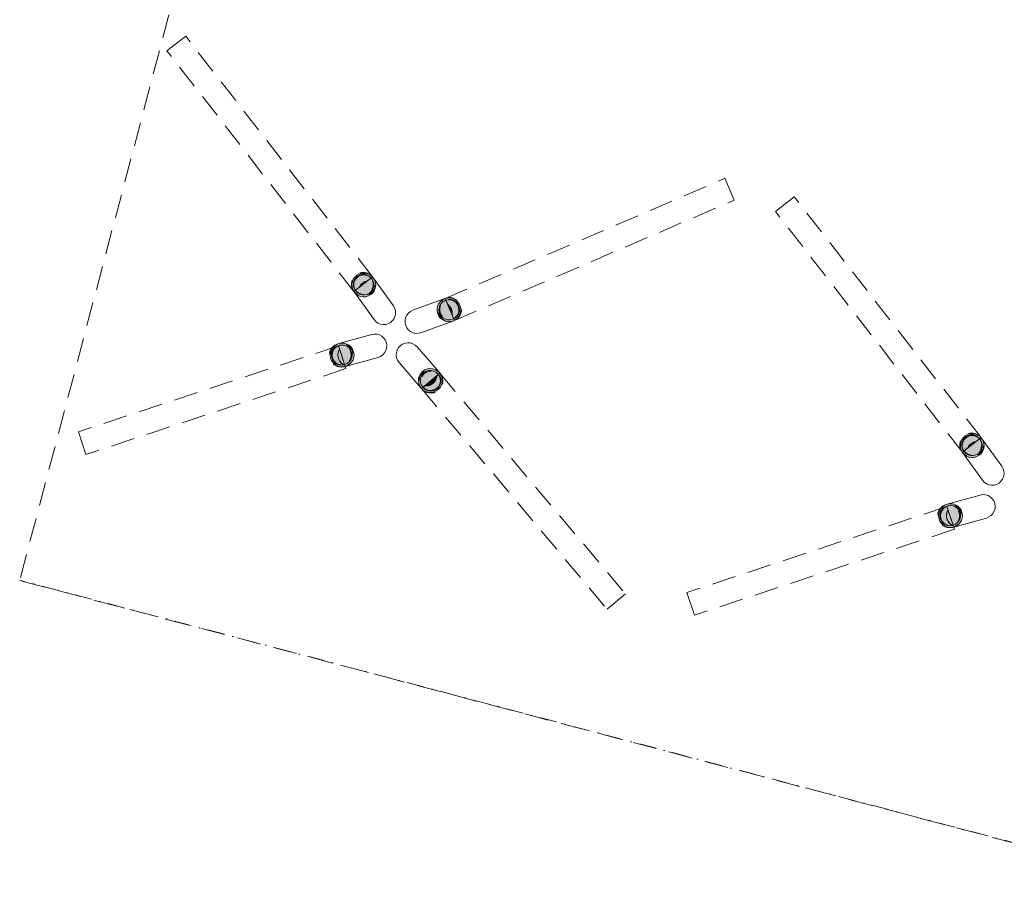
# Model space of a CAD drawing. Header units: millimetres. Extents: x -176817 to 18864955, y -12996033 to 201123.
# Tile 4 of 256: x 14539 to 24866, y 6421 to 15620. Entities that reach past the tile are written whole.
import ezdxf

# ---------------------------------------------------------------- set-up
doc = ezdxf.new("R2010")
doc.units = ezdxf.units.MM
doc.header["$MEASUREMENT"] = 0
for name, pattern in [('Kropki i Kreski', [360, 180, -90, 0, -90]), ('Przerywana', [240, 120, -120]), ('Przerywana długa', [390, 250, -140])]:
    doc.linetypes.add(name, pattern=pattern)
doc.layers.add('822-IST-Brama zachodnia belki', color=7, linetype='Continuous')
doc.layers.add('822-IST-Brama zachodnia słupy', color=7, linetype='Continuous')

# ---------------------------------------------------------------- blocks, each defined once
blk = doc.blocks.new('Słup_61_2', base_point=(18612, 12110))
at = {"layer": '822-IST-Brama zachodnia słupy', "linetype": 'Continuous', "lineweight": 0, "true_color": 0x666666}
h = blk.add_hatch(color=251, dxfattribs=at)
h.paths.add_polyline_path([(18941, 11921), (18920, 11940), (18896, 11954), (18869, 11962), (18841, 11964), (18813, 11960), (18787, 11950), (18764, 11934), (18745, 11913), (18731, 11889), (18723, 11862), (18721, 11834), (18725, 11807), (18735, 11781), (18751, 11757), (18772, 11738), (18796, 11724), (18823, 11716), (18851, 11714), (18878, 11718), (18905, 11729), (18928, 11744), (18947, 11765), (18961, 11789), (18969, 11816), (18971, 11844), (18967, 11872), (18956, 11898)])
h.paths.add_polyline_path([(18925, 11908), (18940, 11885), (18949, 11859), (18951, 11831), (18945, 11804), (18933, 11780), (18915, 11760), (18892, 11744), (18866, 11736), (18838, 11734), (18811, 11740), (18787, 11752), (18766, 11771), (18751, 11793), (18743, 11819), (18741, 11847), (18747, 11874), (18759, 11898), (18777, 11919), (18800, 11934), (18826, 11942), (18854, 11944), (18880, 11938), (18905, 11926)], flags=0)
h = blk.add_hatch(color=251, dxfattribs=at)
h.paths.add_polyline_path([(18747, 11874), (18741, 11847), (18743, 11819), (18751, 11793), (18766, 11771), (18787, 11752), (18811, 11740), (18838, 11734), (18866, 11736), (18892, 11744), (18915, 11760), (18933, 11780), (18945, 11804), (18951, 11831), (18949, 11859), (18940, 11885), (18925, 11908), (18905, 11926), (18880, 11938), (18854, 11944), (18826, 11942), (18800, 11934), (18777, 11919), (18759, 11898)])
h.paths.add_polyline_path([(18793, 11781), (18787, 11782), (18913, 11887), (18912, 11881), (18905, 11854), (18891, 11829), (18872, 11808), (18849, 11793), (18822, 11784)], flags=0)
at = {"layer": '822-IST-Brama zachodnia słupy', "color": 254, "linetype": 'Continuous', "lineweight": 0, "true_color": 0xcccccc}
blk.add_line((18913, 11887), (18787, 11782), dxfattribs=at)
at = {"layer": '822-IST-Brama zachodnia słupy', "color": 254, "linetype": 'Continuous', "lineweight": 0, "true_color": 0xcccccc, "flags": 128}
for points in [[(18518, 12028), (18502, 12051), (18492, 12077), (18487, 12105), (18490, 12133), (18498, 12160), (18512, 12184), (18531, 12204), (18554, 12220), (18580, 12231), (18608, 12235), (18635, 12233), (18662, 12224), (18687, 12210), (18707, 12191)], [(18941, 11921), (18707, 12191)], [(18751, 11757), (18518, 12028)], [(18787, 11782), (18793, 11781), (18822, 11784), (18849, 11793), (18872, 11808), (18891, 11829), (18905, 11854), (18912, 11881), (18913, 11887)]]:
    blk.add_lwpolyline(points, dxfattribs=at)
for points in [[(18721, 11834), (18725, 11807), (18735, 11781), (18751, 11757), (18772, 11738), (18796, 11724), (18823, 11716), (18851, 11714), (18878, 11718), (18905, 11729), (18928, 11744), (18947, 11765), (18961, 11789), (18969, 11816), (18971, 11844), (18967, 11872), (18956, 11898), (18941, 11921), (18920, 11940), (18896, 11954), (18869, 11962), (18841, 11964), (18813, 11960), (18787, 11950), (18764, 11934), (18745, 11913), (18731, 11889), (18723, 11862)], [(18743, 11819), (18751, 11793), (18766, 11771), (18787, 11752), (18811, 11740), (18838, 11734), (18866, 11736), (18892, 11744), (18915, 11760), (18933, 11780), (18945, 11804), (18951, 11831), (18949, 11859), (18940, 11885), (18925, 11908), (18905, 11926), (18880, 11938), (18854, 11944), (18826, 11942), (18800, 11934), (18777, 11919), (18759, 11898), (18747, 11874), (18741, 11847)]]:
    blk.add_lwpolyline(points, close=True, dxfattribs=at)
at = {"layer": '822-IST-Brama zachodnia słupy', "color": 254, "linetype": 'Przerywana', "lineweight": 0, "true_color": 0xcccccc, "flags": 128}
for points in [[(18947, 11914), (18962, 11891), (18973, 11865), (18977, 11837), (18975, 11809), (18967, 11782), (18953, 11758), (18934, 11737), (18911, 11722), (18885, 11711), (18857, 11707), (18829, 11709), (18802, 11717), (18778, 11731), (18757, 11750), (18741, 11774), (18731, 11800), (18727, 11827), (18729, 11855), (18737, 11882), (18751, 11906), (18770, 11927), (18793, 11943), (18819, 11953), (18847, 11957), (18875, 11955), (18902, 11947), (18926, 11933)], [(18911, 11919), (18930, 11902), (18931, 11901), (18947, 11878), (18955, 11852), (18957, 11824), (18951, 11797), (18939, 11773), (18921, 11753), (18898, 11737), (18872, 11729), (18844, 11727), (18817, 11733), (18793, 11745), (18772, 11764), (18770, 11767), (18757, 11786), (18749, 11812), (18747, 11840), (18753, 11867), (18765, 11891), (18783, 11912), (18806, 11927), (18832, 11935), (18860, 11937), (18886, 11931)]]:
    blk.add_lwpolyline(points, close=True, dxfattribs=at)
for points in [[(18770, 11767), (18930, 11902)], [(18930, 11902), (18943, 11881)], [(18947, 11914), (18941, 11921)], [(18943, 11881), (18947, 11871), (18953, 11855)], [(18919, 11755), (18937, 11775)], [(18937, 11775), (18949, 11800)], [(18937, 11775), (18937, 11775)], [(18949, 11801), (18955, 11827)], [(18949, 11800), (18949, 11801)], [(18953, 11855), (18954, 11832), (18955, 11827)], [(18757, 11750), (18751, 11757)], [(18771, 11766), (18790, 11749)], [(18790, 11749), (18798, 11745), (18815, 11736)], [(18815, 11736), (18835, 11731)], [(18835, 11731), (18842, 11730)], [(18842, 11730), (18866, 11731)], [(18866, 11731), (18870, 11731)], [(18870, 11731), (18894, 11739)], [(18894, 11739), (18896, 11740)], [(18896, 11740), (18918, 11754)], [(18918, 11754), (18919, 11755)]]:
    blk.add_lwpolyline(points, dxfattribs=at)
blk = doc.blocks.new('Słup_62_2', base_point=(18264, 12202))
at = {"layer": '822-IST-Brama zachodnia słupy', "linetype": 'Continuous', "lineweight": 0, "true_color": 0x666666}
h = blk.add_hatch(color=251, dxfattribs=at)
h.paths.add_polyline_path([(17953, 11986), (17979, 11996), (18002, 12012), (18021, 12033), (18035, 12057), (18043, 12084), (18045, 12112), (18040, 12140), (18030, 12166), (18014, 12189), (17993, 12208), (17969, 12221), (17942, 12229), (17914, 12231), (17887, 12227), (17861, 12216), (17837, 12200), (17819, 12180), (17805, 12155), (17797, 12129), (17795, 12101), (17799, 12073), (17810, 12047), (17826, 12024), (17846, 12005), (17871, 11991), (17898, 11983), (17925, 11981)])
h.paths.add_polyline_path([(17948, 12005), (17921, 12001), (17893, 12005), (17868, 12015), (17846, 12031), (17829, 12053), (17819, 12078), (17815, 12105), (17818, 12133), (17828, 12158), (17845, 12180), (17867, 12197), (17892, 12208), (17919, 12211), (17946, 12208), (17972, 12198), (17994, 12181), (18010, 12160), (18021, 12134), (18025, 12107), (18022, 12080), (18011, 12055), (17995, 12033), (17973, 12016)], flags=0)
blk.add_hatch(color=251, dxfattribs=at).paths.add_polyline_path([(17815, 12105), (17819, 12078), (17829, 12053), (17846, 12031), (17868, 12015), (17893, 12005), (17921, 12001), (17937, 12004), (17935, 12004), (17912, 12022), (17894, 12044), (17882, 12069), (17877, 12097), (17878, 12125), (17886, 12152), (17894, 12166), (17947, 12005), (17948, 12005), (17973, 12016), (17995, 12033), (18011, 12055), (18022, 12080), (18025, 12107), (18021, 12134), (18010, 12160), (17994, 12181), (17972, 12198), (17946, 12208), (17919, 12211), (17892, 12208), (17867, 12197), (17845, 12180), (17828, 12158), (17818, 12133)])
at = {"layer": '822-IST-Brama zachodnia słupy', "color": 254, "linetype": 'Continuous', "lineweight": 0, "true_color": 0xcccccc}
blk.add_line((17894, 12166), (17947, 12005), dxfattribs=at)
at = {"layer": '822-IST-Brama zachodnia słupy', "color": 254, "linetype": 'Continuous', "lineweight": 0, "true_color": 0xcccccc, "flags": 128}
for points in [[(17887, 12227), (18231, 12322)], [(18231, 12322), (18259, 12326), (18287, 12325), (18313, 12317), (18338, 12303), (18359, 12284), (18374, 12261), (18385, 12235), (18389, 12207), (18387, 12179), (18379, 12153), (18366, 12128), (18347, 12108), (18324, 12092), (18298, 12081)], [(17894, 12166), (17886, 12152), (17878, 12125), (17877, 12097), (17882, 12069), (17894, 12044), (17912, 12022), (17935, 12004), (17937, 12004)], [(17937, 12004), (17947, 12005)], [(17953, 11986), (18298, 12081)]]:
    blk.add_lwpolyline(points, dxfattribs=at)
at = {"layer": '822-IST-Brama zachodnia słupy', "color": 254, "linetype": 'Przerywana', "lineweight": 0, "true_color": 0xcccccc, "flags": 128}
for points in [[(17944, 11983), (17917, 11979), (17889, 11981), (17862, 11989), (17837, 12003), (17817, 12022), (17801, 12045), (17790, 12071), (17786, 12098), (17788, 12126), (17796, 12153), (17810, 12177), (17829, 12198), (17852, 12214), (17878, 12224), (17905, 12229), (17933, 12227), (17960, 12219), (17984, 12205), (18005, 12186), (18021, 12163), (18031, 12137), (18036, 12110), (18034, 12082), (18026, 12055), (18012, 12030), (17993, 12010), (17970, 11994)], [(17947, 12006), (17939, 12003), (17912, 11999), (17885, 12002), (17859, 12012), (17837, 12029), (17820, 12051), (17810, 12076), (17806, 12103), (17809, 12130), (17820, 12156), (17832, 12172), (17836, 12177), (17858, 12194), (17883, 12205), (17910, 12209), (17937, 12206), (17963, 12195), (17985, 12179), (18002, 12157), (18012, 12132), (18016, 12105), (18013, 12078), (18002, 12052), (17986, 12030), (17964, 12013)]]:
    blk.add_lwpolyline(points, close=True, dxfattribs=at)
at = {"layer": '822-IST-Brama zachodnia słupy', "color": 254, "linetype": 'Continuous', "lineweight": 0, "true_color": 0xcccccc, "flags": 128}
for points in [[(17799, 12073), (17810, 12047), (17826, 12024), (17846, 12005), (17871, 11991), (17898, 11983), (17925, 11981), (17953, 11986), (17979, 11996), (18002, 12012), (18021, 12033), (18035, 12057), (18043, 12084), (18045, 12112), (18040, 12140), (18030, 12166), (18014, 12189), (17993, 12208), (17969, 12221), (17942, 12229), (17914, 12231), (17887, 12227), (17861, 12216), (17837, 12200), (17819, 12180), (17805, 12155), (17797, 12129), (17795, 12101)], [(17815, 12105), (17819, 12078), (17829, 12053), (17846, 12031), (17868, 12015), (17893, 12005), (17921, 12001), (17937, 12004), (17947, 12005), (17948, 12005), (17973, 12016), (17995, 12033), (18011, 12055), (18022, 12080), (18025, 12107), (18021, 12134), (18010, 12160), (17994, 12181), (17972, 12198), (17946, 12208), (17919, 12211), (17892, 12208), (17867, 12197), (17845, 12180), (17828, 12158), (17818, 12133)]]:
    blk.add_lwpolyline(points, close=True, dxfattribs=at)
at = {"layer": '822-IST-Brama zachodnia słupy', "color": 254, "linetype": 'Przerywana', "lineweight": 0, "true_color": 0xcccccc, "flags": 128}
for points in [[(17882, 12201), (17882, 12201), (17854, 12188), (17832, 12172)], [(17878, 12224), (17887, 12227)], [(17882, 12201), (17947, 12006)], [(17810, 12127), (17808, 12103)], [(17808, 12103), (17808, 12102)], [(17808, 12102), (17812, 12077)], [(17818, 12151), (17810, 12131)], [(17810, 12127), (17810, 12131)], [(17818, 12151), (17820, 12156)], [(17831, 12171), (17820, 12156)], [(17831, 12171), (17832, 12172)], [(17812, 12077), (17813, 12075), (17823, 12051), (17825, 12050), (17841, 12030), (17845, 12027), (17864, 12014), (17875, 12010), (17890, 12004), (17919, 12001), (17928, 12002), (17937, 12004)], [(17944, 11983), (17953, 11986)]]:
    blk.add_lwpolyline(points, dxfattribs=at)
blk = doc.blocks.new('Słup_63_2', base_point=(18356, 12550))
at = {"layer": '822-IST-Brama zachodnia słupy', "linetype": 'Continuous', "lineweight": 0, "true_color": 0x666666}
h = blk.add_hatch(color=251, dxfattribs=at)
h.paths.add_polyline_path([(18046, 12768), (18065, 12747), (18088, 12731), (18114, 12720), (18142, 12715), (18170, 12717), (18197, 12725), (18221, 12739), (18242, 12757), (18258, 12780), (18268, 12806), (18273, 12834), (18271, 12862), (18263, 12889), (18250, 12913), (18231, 12934), (18208, 12950), (18182, 12961), (18155, 12965), (18127, 12964), (18100, 12956), (18075, 12942), (18055, 12923), (18038, 12900), (18028, 12875), (18023, 12847), (18025, 12819), (18033, 12792)])
h.paths.add_polyline_path([(18063, 12779), (18050, 12803), (18044, 12830), (18045, 12858), (18052, 12884), (18067, 12907), (18087, 12926), (18111, 12939), (18138, 12945), (18165, 12944), (18192, 12936), (18215, 12922), (18234, 12901), (18246, 12877), (18253, 12851), (18252, 12823), (18244, 12797), (18229, 12774), (18209, 12755), (18185, 12742), (18158, 12736), (18131, 12737), (18105, 12745), (18081, 12759)], flags=0)
h = blk.add_hatch(color=251, dxfattribs=at)
h.paths.add_polyline_path([(18045, 12858), (18044, 12830), (18050, 12803), (18063, 12779), (18081, 12759), (18105, 12745), (18131, 12737), (18158, 12736), (18185, 12742), (18209, 12755), (18229, 12774), (18244, 12797), (18252, 12823), (18253, 12851), (18246, 12877), (18234, 12901), (18215, 12922), (18192, 12936), (18165, 12944), (18138, 12945), (18111, 12939), (18087, 12926), (18067, 12907), (18052, 12884)])
h.paths.add_polyline_path([(18099, 12814), (18099, 12815), (18114, 12840), (18134, 12860), (18158, 12874), (18185, 12882), (18187, 12882)], flags=0)
at = {"layer": '822-IST-Brama zachodnia słupy', "color": 254, "linetype": 'Continuous', "lineweight": 0, "true_color": 0xcccccc}
blk.add_line((18187, 12882), (18099, 12814), dxfattribs=at)
at = {"layer": '822-IST-Brama zachodnia słupy', "color": 254, "linetype": 'Przerywana', "lineweight": 0, "true_color": 0xcccccc, "flags": 128}
for points in [[(18041, 12775), (18027, 12800), (18020, 12826), (18018, 12854), (18022, 12882), (18033, 12908), (18049, 12931), (18070, 12950), (18094, 12963), (18121, 12971), (18149, 12973), (18177, 12968), (18203, 12958), (18226, 12941), (18244, 12921), (18258, 12896), (18266, 12869), (18268, 12841), (18263, 12814), (18252, 12788), (18236, 12765), (18216, 12746), (18191, 12733), (18164, 12725), (18136, 12723), (18109, 12728), (18083, 12738), (18060, 12754)], [(18228, 12909), (18241, 12885), (18247, 12858), (18246, 12831), (18238, 12804), (18224, 12781), (18204, 12762), (18180, 12750), (18153, 12743), (18126, 12744), (18099, 12752), (18076, 12767), (18060, 12784), (18057, 12787), (18044, 12811), (18038, 12838), (18039, 12865), (18047, 12891), (18062, 12915), (18082, 12933), (18106, 12946), (18132, 12952), (18160, 12952), (18186, 12944), (18209, 12929), (18225, 12912)]]:
    blk.add_lwpolyline(points, close=True, dxfattribs=at)
at = {"layer": '822-IST-Brama zachodnia słupy', "color": 254, "linetype": 'Continuous', "lineweight": 0, "true_color": 0xcccccc, "flags": 128}
for points in [[(18023, 12847), (18025, 12819), (18033, 12792), (18046, 12768), (18065, 12747), (18088, 12731), (18114, 12720), (18142, 12715), (18170, 12717), (18197, 12725), (18221, 12739), (18242, 12757), (18258, 12780), (18268, 12806), (18273, 12834), (18271, 12862), (18263, 12889), (18250, 12913), (18231, 12934), (18208, 12950), (18182, 12961), (18155, 12965), (18127, 12964), (18100, 12956), (18075, 12942), (18055, 12923), (18038, 12900), (18028, 12875)], [(18044, 12830), (18050, 12803), (18063, 12779), (18081, 12759), (18105, 12745), (18131, 12737), (18158, 12736), (18185, 12742), (18209, 12755), (18229, 12774), (18244, 12797), (18252, 12823), (18253, 12851), (18246, 12877), (18234, 12901), (18215, 12922), (18192, 12936), (18165, 12944), (18138, 12945), (18111, 12939), (18087, 12926), (18067, 12907), (18052, 12884), (18045, 12858)]]:
    blk.add_lwpolyline(points, close=True, dxfattribs=at)
at = {"layer": '822-IST-Brama zachodnia słupy', "color": 254, "linetype": 'Przerywana', "lineweight": 0, "true_color": 0xcccccc, "flags": 128}
for points in [[(18060, 12784), (18225, 12912)], [(18061, 12908), (18063, 12912)], [(18080, 12928), (18063, 12912)], [(18080, 12928), (18083, 12931)], [(18104, 12943), (18083, 12931)], [(18104, 12943), (18107, 12944)], [(18132, 12950), (18107, 12944)], [(18132, 12950), (18134, 12950)], [(18134, 12950), (18162, 12949)], [(18162, 12949), (18163, 12949), (18188, 12941)], [(18188, 12941), (18201, 12933), (18212, 12926)], [(18225, 12912), (18212, 12926)], [(18244, 12921), (18250, 12913)], [(18041, 12852), (18040, 12835)], [(18040, 12835), (18045, 12814), (18047, 12808)], [(18047, 12883), (18041, 12863)], [(18041, 12852), (18041, 12863)], [(18047, 12883), (18049, 12889)], [(18047, 12808), (18059, 12785)], [(18061, 12908), (18049, 12889)], [(18041, 12775), (18046, 12768)]]:
    blk.add_lwpolyline(points, dxfattribs=at)
at = {"layer": '822-IST-Brama zachodnia słupy', "color": 254, "linetype": 'Continuous', "lineweight": 0, "true_color": 0xcccccc, "flags": 128}
for points in [[(18250, 12913), (18458, 12622)], [(18187, 12882), (18185, 12882), (18158, 12874), (18134, 12860), (18114, 12840), (18099, 12815), (18099, 12814)], [(18046, 12768), (18255, 12477)], [(18458, 12622), (18471, 12598), (18479, 12571), (18481, 12543), (18477, 12516), (18466, 12490), (18450, 12467), (18429, 12448), (18405, 12434), (18378, 12426), (18350, 12425), (18322, 12429), (18296, 12440), (18273, 12456), (18255, 12477)]]:
    blk.add_lwpolyline(points, dxfattribs=at)
blk = doc.blocks.new('Słup_64_2', base_point=(18704, 12458))
at = {"layer": '822-IST-Brama zachodnia słupy', "linetype": 'Continuous', "lineweight": 0, "true_color": 0x666666}
h = blk.add_hatch(color=251, dxfattribs=at)
h.paths.add_polyline_path([(18998, 12697), (18973, 12685), (18951, 12667), (18934, 12645), (18922, 12620), (18916, 12592), (18916, 12564), (18923, 12537), (18935, 12512), (18953, 12490), (18975, 12473), (19000, 12461), (19028, 12455), (19056, 12456), (19083, 12462), (19108, 12474), (19130, 12492), (19147, 12514), (19159, 12540), (19165, 12567), (19165, 12595), (19158, 12622), (19146, 12647), (19128, 12669), (19106, 12686), (19080, 12698), (19053, 12704), (19025, 12704)])
h.paths.add_polyline_path([(19005, 12678), (19031, 12684), (19059, 12683), (19085, 12675), (19108, 12660), (19127, 12640), (19139, 12615), (19145, 12589), (19144, 12561), (19136, 12535), (19121, 12512), (19100, 12493), (19076, 12481), (19049, 12475), (19022, 12476), (18996, 12484), (18973, 12499), (18954, 12519), (18942, 12544), (18936, 12571), (18937, 12598), (18945, 12624), (18960, 12647), (18980, 12666)], flags=0)
h = blk.add_hatch(color=251, dxfattribs=at)
h.paths.add_polyline_path([(18936, 12571), (18942, 12544), (18954, 12519), (18973, 12499), (18996, 12484), (19022, 12476), (19049, 12475), (19076, 12481), (19100, 12493), (19121, 12512), (19136, 12535), (19144, 12561), (19145, 12589), (19139, 12615), (19127, 12640), (19108, 12660), (19085, 12675), (19059, 12683), (19031, 12684), (19005, 12678), (18980, 12666), (18960, 12647), (18945, 12624), (18937, 12598)])
h.paths.add_polyline_path([(19073, 12528), (19025, 12638), (19031, 12634), (19051, 12614), (19066, 12590), (19073, 12563), (19074, 12534)], flags=0)
at = {"layer": '822-IST-Brama zachodnia słupy', "color": 254, "linetype": 'Continuous', "lineweight": 0, "true_color": 0xcccccc}
blk.add_line((19025, 12638), (19073, 12528), dxfattribs=at)
at = {"layer": '822-IST-Brama zachodnia słupy', "color": 254, "linetype": 'Continuous', "lineweight": 0, "true_color": 0xcccccc, "flags": 128}
for points in [[(18916, 12592), (18916, 12564), (18923, 12537), (18935, 12512), (18953, 12490), (18975, 12473), (19000, 12461), (19028, 12455), (19056, 12456), (19083, 12462), (19108, 12474), (19130, 12492), (19147, 12514), (19159, 12540), (19165, 12567), (19165, 12595), (19158, 12622), (19146, 12647), (19128, 12669), (19106, 12686), (19080, 12698), (19053, 12704), (19025, 12704), (18998, 12697), (18973, 12685), (18951, 12667), (18934, 12645), (18922, 12620)], [(18936, 12571), (18942, 12544), (18954, 12519), (18973, 12499), (18996, 12484), (19022, 12476), (19049, 12475), (19076, 12481), (19100, 12493), (19121, 12512), (19136, 12535), (19144, 12561), (19145, 12589), (19139, 12615), (19127, 12640), (19108, 12660), (19085, 12675), (19059, 12683), (19031, 12684), (19005, 12678), (18980, 12666), (18960, 12647), (18945, 12624), (18937, 12598)]]:
    blk.add_lwpolyline(points, close=True, dxfattribs=at)
at = {"layer": '822-IST-Brama zachodnia słupy', "color": 254, "linetype": 'Przerywana', "lineweight": 0, "true_color": 0xcccccc, "flags": 128}
for points in [[(19007, 12700), (19034, 12707), (19062, 12707), (19089, 12701), (19114, 12689), (19137, 12672), (19154, 12650), (19167, 12625), (19173, 12598), (19174, 12570), (19168, 12543), (19156, 12517), (19138, 12495), (19117, 12478), (19092, 12465), (19064, 12459), (19036, 12458), (19009, 12464), (18984, 12476), (18962, 12493), (18944, 12515), (18931, 12540), (18925, 12567), (18925, 12595), (18931, 12623), (18942, 12648), (18960, 12670), (18981, 12688)], [(18989, 12669), (19008, 12679), (19013, 12681), (19040, 12687), (19068, 12686), (19094, 12678), (19117, 12663), (19135, 12643), (19148, 12618), (19154, 12592), (19153, 12564), (19144, 12538), (19129, 12515), (19109, 12497), (19090, 12487), (19085, 12484), (19058, 12478), (19031, 12479), (19004, 12488), (18981, 12502), (18963, 12523), (18950, 12547), (18944, 12574), (18946, 12601), (18954, 12627), (18969, 12650)]]:
    blk.add_lwpolyline(points, close=True, dxfattribs=at)
at = {"layer": '822-IST-Brama zachodnia słupy', "color": 254, "linetype": 'Continuous', "lineweight": 0, "true_color": 0xcccccc, "flags": 128}
for points in [[(18998, 12697), (18662, 12575)], [(19025, 12638), (19031, 12634), (19051, 12614), (19066, 12590), (19073, 12563), (19074, 12534), (19073, 12528)], [(18747, 12340), (18720, 12334), (18692, 12333), (18664, 12339), (18639, 12351), (18617, 12368), (18599, 12390), (18587, 12415), (18580, 12442), (18580, 12470), (18586, 12498), (18598, 12523), (18615, 12545), (18637, 12563), (18662, 12575)], [(19083, 12462), (18747, 12340)]]:
    blk.add_lwpolyline(points, dxfattribs=at)
at = {"layer": '822-IST-Brama zachodnia słupy', "color": 254, "linetype": 'Przerywana', "lineweight": 0, "true_color": 0xcccccc, "flags": 128}
for points in [[(19007, 12700), (18998, 12697)], [(19008, 12679), (19090, 12487)], [(19011, 12680), (19036, 12686)], [(19041, 12686), (19036, 12686)], [(19041, 12686), (19065, 12685)], [(19079, 12680), (19065, 12685)], [(19079, 12680), (19091, 12677)], [(19107, 12667), (19091, 12677)], [(19107, 12667), (19114, 12662)], [(19128, 12647), (19114, 12662)], [(19128, 12647), (19133, 12642)], [(19143, 12623), (19133, 12642)], [(19143, 12623), (19145, 12618)], [(19150, 12596), (19145, 12618)], [(19105, 12495), (19116, 12505), (19126, 12514)], [(19126, 12514), (19141, 12537)], [(19141, 12537), (19142, 12538)], [(19142, 12538), (19150, 12563)], [(19150, 12596), (19151, 12591)], [(19150, 12567), (19151, 12591)], [(19150, 12563), (19150, 12567)], [(19092, 12465), (19083, 12462)], [(19090, 12487), (19105, 12495)]]:
    blk.add_lwpolyline(points, dxfattribs=at)
blk = doc.blocks.new('Słup_66_2', base_point=(24646, 10518))
at = {"layer": '822-IST-Brama zachodnia słupy', "linetype": 'Continuous', "lineweight": 0, "true_color": 0x666666}
h = blk.add_hatch(color=251, dxfattribs=at)
h.paths.add_polyline_path([(24335, 10302), (24361, 10312), (24384, 10328), (24403, 10349), (24416, 10373), (24424, 10400), (24426, 10428), (24422, 10456), (24412, 10482), (24396, 10505), (24375, 10524), (24351, 10537), (24324, 10545), (24296, 10547), (24268, 10543), (24242, 10532), (24219, 10516), (24200, 10496), (24186, 10471), (24178, 10445), (24176, 10417), (24181, 10389), (24191, 10363), (24207, 10340), (24228, 10321), (24252, 10307), (24279, 10299), (24307, 10298)])
h.paths.add_polyline_path([(24329, 10321), (24302, 10317), (24275, 10321), (24250, 10331), (24228, 10348), (24211, 10369), (24200, 10394), (24196, 10422), (24200, 10449), (24210, 10474), (24227, 10496), (24248, 10513), (24273, 10524), (24301, 10527), (24328, 10524), (24353, 10514), (24375, 10497), (24392, 10476), (24403, 10450), (24406, 10423), (24403, 10396), (24393, 10371), (24376, 10349), (24355, 10332)], flags=0)
blk.add_hatch(color=251, dxfattribs=at).paths.add_polyline_path([(24196, 10422), (24200, 10394), (24211, 10369), (24228, 10348), (24250, 10331), (24275, 10321), (24302, 10317), (24318, 10320), (24316, 10321), (24294, 10338), (24276, 10360), (24264, 10385), (24258, 10413), (24260, 10441), (24268, 10469), (24275, 10482), (24328, 10321), (24329, 10321), (24355, 10332), (24376, 10349), (24393, 10371), (24403, 10396), (24406, 10423), (24403, 10450), (24392, 10476), (24375, 10497), (24353, 10514), (24328, 10524), (24301, 10527), (24273, 10524), (24248, 10513), (24227, 10496), (24210, 10474), (24200, 10449)])
at = {"layer": '822-IST-Brama zachodnia słupy', "color": 254, "linetype": 'Continuous', "lineweight": 0, "true_color": 0xcccccc}
blk.add_line((24275, 10482), (24328, 10321), dxfattribs=at)
at = {"layer": '822-IST-Brama zachodnia słupy', "color": 254, "linetype": 'Continuous', "lineweight": 0, "true_color": 0xcccccc, "flags": 128}
for points in [[(24268, 10543), (24613, 10638)], [(24613, 10638), (24640, 10643), (24668, 10641), (24695, 10633), (24719, 10619), (24740, 10600), (24756, 10577), (24766, 10551), (24771, 10523), (24769, 10495), (24761, 10469), (24747, 10444), (24728, 10424), (24705, 10408), (24679, 10397)], [(24275, 10482), (24268, 10469), (24260, 10441), (24258, 10413), (24264, 10385), (24276, 10360), (24294, 10338), (24316, 10321), (24318, 10320)], [(24335, 10302), (24679, 10397)], [(24318, 10320), (24328, 10321)]]:
    blk.add_lwpolyline(points, dxfattribs=at)
at = {"layer": '822-IST-Brama zachodnia słupy', "color": 254, "linetype": 'Przerywana', "lineweight": 0, "true_color": 0xcccccc, "flags": 128}
for points in [[(24326, 10299), (24298, 10295), (24270, 10297), (24243, 10305), (24219, 10319), (24198, 10338), (24182, 10361), (24172, 10387), (24168, 10414), (24169, 10442), (24177, 10469), (24191, 10493), (24210, 10514), (24233, 10530), (24259, 10540), (24287, 10545), (24315, 10543), (24342, 10535), (24366, 10521), (24387, 10502), (24403, 10479), (24413, 10453), (24417, 10426), (24416, 10398), (24408, 10371), (24394, 10347), (24375, 10326), (24352, 10310)], [(24328, 10322), (24320, 10319), (24293, 10315), (24266, 10318), (24241, 10329), (24219, 10345), (24202, 10367), (24191, 10392), (24187, 10419), (24191, 10446), (24201, 10472), (24213, 10488), (24218, 10494), (24239, 10510), (24264, 10521), (24292, 10525), (24319, 10522), (24344, 10511), (24366, 10495), (24383, 10473), (24394, 10448), (24398, 10421), (24394, 10394), (24384, 10368), (24367, 10346), (24346, 10329)]]:
    blk.add_lwpolyline(points, close=True, dxfattribs=at)
at = {"layer": '822-IST-Brama zachodnia słupy', "color": 254, "linetype": 'Continuous', "lineweight": 0, "true_color": 0xcccccc, "flags": 128}
for points in [[(24181, 10389), (24191, 10363), (24207, 10340), (24228, 10321), (24252, 10307), (24279, 10299), (24307, 10298), (24335, 10302), (24361, 10312), (24384, 10328), (24403, 10349), (24416, 10373), (24424, 10400), (24426, 10428), (24422, 10456), (24412, 10482), (24396, 10505), (24375, 10524), (24351, 10537), (24324, 10545), (24296, 10547), (24268, 10543), (24242, 10532), (24219, 10516), (24200, 10496), (24186, 10471), (24178, 10445), (24176, 10417)], [(24196, 10422), (24200, 10394), (24211, 10369), (24228, 10348), (24250, 10331), (24275, 10321), (24302, 10317), (24318, 10320), (24328, 10321), (24329, 10321), (24355, 10332), (24376, 10349), (24393, 10371), (24403, 10396), (24406, 10423), (24403, 10450), (24392, 10476), (24375, 10497), (24353, 10514), (24328, 10524), (24301, 10527), (24273, 10524), (24248, 10513), (24227, 10496), (24210, 10474), (24200, 10449)]]:
    blk.add_lwpolyline(points, close=True, dxfattribs=at)
at = {"layer": '822-IST-Brama zachodnia słupy', "color": 254, "linetype": 'Przerywana', "lineweight": 0, "true_color": 0xcccccc, "flags": 128}
for points in [[(24259, 10540), (24268, 10543)], [(24192, 10444), (24189, 10420)], [(24200, 10467), (24192, 10447)], [(24192, 10444), (24192, 10447)], [(24200, 10467), (24201, 10472)], [(24213, 10487), (24201, 10472)], [(24264, 10517), (24264, 10517), (24236, 10504), (24213, 10488)], [(24213, 10487), (24213, 10488)], [(24264, 10517), (24328, 10322)], [(24189, 10420), (24190, 10418)], [(24190, 10418), (24194, 10393)], [(24194, 10393), (24194, 10392), (24205, 10368), (24206, 10366), (24223, 10346), (24226, 10344), (24245, 10330), (24256, 10326), (24272, 10320), (24301, 10317), (24310, 10318), (24318, 10320)], [(24326, 10299), (24335, 10302)]]:
    blk.add_lwpolyline(points, dxfattribs=at)
blk = doc.blocks.new('Słup_67_2', base_point=(24738, 10866))
at = {"layer": '822-IST-Brama zachodnia słupy', "linetype": 'Continuous', "lineweight": 0, "true_color": 0x666666}
h = blk.add_hatch(color=251, dxfattribs=at)
h.paths.add_polyline_path([(24428, 11084), (24447, 11063), (24470, 11047), (24496, 11036), (24523, 11032), (24551, 11033), (24578, 11041), (24603, 11055), (24623, 11073), (24639, 11096), (24650, 11122), (24655, 11150), (24653, 11178), (24645, 11205), (24631, 11229), (24613, 11250), (24590, 11266), (24564, 11277), (24536, 11281), (24508, 11280), (24481, 11272), (24457, 11258), (24436, 11239), (24420, 11217), (24409, 11191), (24405, 11163), (24407, 11135), (24414, 11108)])
h.paths.add_polyline_path([(24444, 11095), (24431, 11120), (24425, 11146), (24426, 11174), (24434, 11200), (24449, 11223), (24469, 11242), (24493, 11255), (24519, 11261), (24547, 11260), (24573, 11252), (24596, 11238), (24615, 11218), (24628, 11193), (24634, 11167), (24633, 11139), (24625, 11113), (24611, 11090), (24591, 11071), (24567, 11058), (24540, 11052), (24513, 11053), (24486, 11061), (24463, 11075)], flags=0)
h = blk.add_hatch(color=251, dxfattribs=at)
h.paths.add_polyline_path([(24426, 11174), (24425, 11146), (24431, 11120), (24444, 11095), (24463, 11075), (24486, 11061), (24513, 11053), (24540, 11052), (24567, 11058), (24591, 11071), (24611, 11090), (24625, 11113), (24633, 11139), (24634, 11167), (24628, 11193), (24615, 11218), (24596, 11238), (24573, 11252), (24547, 11260), (24519, 11261), (24493, 11255), (24469, 11242), (24449, 11223), (24434, 11200)])
h.paths.add_polyline_path([(24480, 11130), (24481, 11131), (24495, 11156), (24515, 11176), (24539, 11190), (24567, 11198), (24568, 11198)], flags=0)
at = {"layer": '822-IST-Brama zachodnia słupy', "color": 254, "linetype": 'Continuous', "lineweight": 0, "true_color": 0xcccccc}
blk.add_line((24568, 11198), (24480, 11130), dxfattribs=at)
at = {"layer": '822-IST-Brama zachodnia słupy', "color": 254, "linetype": 'Przerywana', "lineweight": 0, "true_color": 0xcccccc, "flags": 128}
for points in [[(24423, 11091), (24409, 11116), (24401, 11143), (24399, 11170), (24404, 11198), (24415, 11224), (24431, 11247), (24452, 11266), (24476, 11279), (24503, 11287), (24531, 11289), (24558, 11284), (24584, 11274), (24607, 11258), (24626, 11237), (24640, 11212), (24648, 11185), (24649, 11157), (24645, 11130), (24634, 11104), (24618, 11081), (24597, 11062), (24573, 11049), (24546, 11041), (24518, 11039), (24490, 11044), (24464, 11054), (24441, 11070)], [(24610, 11225), (24623, 11201), (24629, 11174), (24628, 11147), (24620, 11120), (24606, 11097), (24585, 11078), (24561, 11066), (24535, 11059), (24507, 11060), (24481, 11068), (24458, 11083), (24442, 11100), (24439, 11103), (24426, 11127), (24420, 11154), (24421, 11181), (24429, 11207), (24443, 11231), (24463, 11249), (24487, 11262), (24514, 11269), (24541, 11268), (24568, 11260), (24591, 11245), (24607, 11228)]]:
    blk.add_lwpolyline(points, close=True, dxfattribs=at)
at = {"layer": '822-IST-Brama zachodnia słupy', "color": 254, "linetype": 'Continuous', "lineweight": 0, "true_color": 0xcccccc, "flags": 128}
for points in [[(24405, 11163), (24407, 11135), (24414, 11108), (24428, 11084), (24447, 11063), (24470, 11047), (24496, 11036), (24523, 11032), (24551, 11033), (24578, 11041), (24603, 11055), (24623, 11073), (24639, 11096), (24650, 11122), (24655, 11150), (24653, 11178), (24645, 11205), (24631, 11229), (24613, 11250), (24590, 11266), (24564, 11277), (24536, 11281), (24508, 11280), (24481, 11272), (24457, 11258), (24436, 11239), (24420, 11217), (24409, 11191)], [(24425, 11146), (24431, 11120), (24444, 11095), (24463, 11075), (24486, 11061), (24513, 11053), (24540, 11052), (24567, 11058), (24591, 11071), (24611, 11090), (24625, 11113), (24633, 11139), (24634, 11167), (24628, 11193), (24615, 11218), (24596, 11238), (24573, 11252), (24547, 11260), (24519, 11261), (24493, 11255), (24469, 11242), (24449, 11223), (24434, 11200), (24426, 11174)]]:
    blk.add_lwpolyline(points, close=True, dxfattribs=at)
at = {"layer": '822-IST-Brama zachodnia słupy', "color": 254, "linetype": 'Przerywana', "lineweight": 0, "true_color": 0xcccccc, "flags": 128}
for points in [[(24486, 11259), (24465, 11247)], [(24486, 11259), (24489, 11260)], [(24514, 11266), (24489, 11260)], [(24514, 11266), (24516, 11266)], [(24516, 11266), (24543, 11265)], [(24543, 11265), (24545, 11265), (24570, 11257)], [(24570, 11257), (24582, 11249), (24593, 11242)], [(24428, 11199), (24422, 11179)], [(24422, 11168), (24422, 11179)], [(24422, 11168), (24422, 11151)], [(24428, 11199), (24430, 11205)], [(24442, 11224), (24430, 11205)], [(24442, 11224), (24445, 11229)], [(24442, 11100), (24607, 11228)], [(24462, 11244), (24445, 11229)], [(24462, 11244), (24465, 11247)], [(24606, 11228), (24593, 11242)], [(24626, 11237), (24631, 11229)], [(24422, 11151), (24427, 11130), (24428, 11124)], [(24423, 11091), (24428, 11084)], [(24428, 11124), (24441, 11101)]]:
    blk.add_lwpolyline(points, dxfattribs=at)
at = {"layer": '822-IST-Brama zachodnia słupy', "color": 254, "linetype": 'Continuous', "lineweight": 0, "true_color": 0xcccccc, "flags": 128}
for points in [[(24568, 11198), (24567, 11198), (24539, 11190), (24515, 11176), (24495, 11156), (24481, 11131), (24480, 11130)], [(24631, 11229), (24839, 10939)], [(24428, 11084), (24636, 10793)], [(24839, 10939), (24853, 10914), (24861, 10887), (24863, 10859), (24858, 10832), (24847, 10806), (24831, 10783), (24811, 10764), (24786, 10750), (24759, 10743), (24731, 10741), (24704, 10745), (24678, 10756), (24655, 10772), (24636, 10793)]]:
    blk.add_lwpolyline(points, dxfattribs=at)
blk = doc.blocks.new('Belka_51_2', base_point=(17921, 12082))
at = {"layer": '822-IST-Brama zachodnia belki', "linetype": 'Continuous', "lineweight": 0, "true_color": 0x666666}
blk.add_hatch(color=251, dxfattribs=at).paths.add_polyline_path([(17880, 12134), (17877, 12101), (17882, 12069), (17897, 12040), (17919, 12016), (17948, 11998), (17949, 11997), (17893, 12167), (17892, 12166)])
at = {"layer": '822-IST-Brama zachodnia belki', "color": 254, "linetype": 'Przerywana długa', "lineweight": 0, "true_color": 0xcccccc}
for p, q in [((17882, 12201), (15155, 11300)), ((17882, 12201), (17961, 11963)), ((17961, 11963), (15233, 11063)), ((15155, 11300), (15233, 11063))]:
    blk.add_line(p, q, dxfattribs=at)
at = {"layer": '822-IST-Brama zachodnia belki', "color": 254, "linetype": 'Continuous', "lineweight": 0, "true_color": 0xcccccc}
for p, q in [((17880, 12134), (17877, 12101)), ((17877, 12101), (17882, 12069)), ((17892, 12166), (17880, 12134)), ((17893, 12167), (17892, 12166)), ((17882, 12069), (17897, 12040)), ((17897, 12040), (17919, 12016)), ((17919, 12016), (17948, 11998)), ((17948, 11998), (17949, 11997))]:
    blk.add_line(p, q, dxfattribs=at)
blk = doc.blocks.new('Belka_52_2', base_point=(18850, 11835))
at = {"layer": '822-IST-Brama zachodnia belki', "linetype": 'Continuous', "lineweight": 0, "true_color": 0x666666}
blk.add_hatch(color=251, dxfattribs=at).paths.add_polyline_path([(18912, 11887), (18787, 11782), (18812, 11782), (18844, 11791), (18872, 11808), (18894, 11833), (18908, 11862)])
at = {"layer": '822-IST-Brama zachodnia belki', "color": 254, "linetype": 'Przerywana długa', "lineweight": 0, "true_color": 0xcccccc}
for p, q in [((18754, 11754), (18945, 11915)), ((18945, 11915), (20893, 9602)), ((18754, 11754), (20702, 9441)), ((20702, 9441), (20893, 9602))]:
    blk.add_line(p, q, dxfattribs=at)
at = {"layer": '822-IST-Brama zachodnia belki', "color": 254, "linetype": 'Continuous', "lineweight": 0, "true_color": 0xcccccc}
for p, q in [((18908, 11862), (18912, 11887)), ((18787, 11782), (18812, 11782)), ((18812, 11782), (18844, 11791)), ((18844, 11791), (18872, 11808)), ((18872, 11808), (18894, 11833)), ((18894, 11833), (18908, 11862))]:
    blk.add_line(p, q, dxfattribs=at)
blk = doc.blocks.new('Belka_53_2', base_point=(19049, 12583))
at = {"layer": '822-IST-Brama zachodnia belki', "linetype": 'Continuous', "lineweight": 0, "true_color": 0x666666}
blk.add_hatch(color=251, dxfattribs=at).paths.add_polyline_path([(19048, 12618), (19025, 12638), (19073, 12527), (19074, 12558), (19066, 12590)])
at = {"layer": '822-IST-Brama zachodnia belki', "color": 254, "linetype": 'Przerywana długa', "lineweight": 0, "true_color": 0xcccccc}
for p, q in [((19000, 12698), (21935, 13958)), ((22034, 13729), (21935, 13958)), ((19098, 12468), (22034, 13729)), ((19098, 12468), (19000, 12698))]:
    blk.add_line(p, q, dxfattribs=at)
at = {"layer": '822-IST-Brama zachodnia belki', "color": 254, "linetype": 'Continuous', "lineweight": 0, "true_color": 0xcccccc}
for p, q in [((19048, 12618), (19025, 12638)), ((19066, 12590), (19048, 12618)), ((19074, 12558), (19066, 12590)), ((19073, 12527), (19074, 12558))]:
    blk.add_line(p, q, dxfattribs=at)
blk = doc.blocks.new('Belka_54_2', base_point=(18143, 12848))
at = {"layer": '822-IST-Brama zachodnia belki', "linetype": 'Continuous', "lineweight": 0, "true_color": 0x666666}
blk.add_hatch(color=251, dxfattribs=at).paths.add_polyline_path([(18111, 12836), (18100, 12815), (18185, 12881), (18162, 12876), (18134, 12860)])
at = {"layer": '822-IST-Brama zachodnia belki', "color": 254, "linetype": 'Przerywana długa', "lineweight": 0, "true_color": 0xcccccc}
for p, q in [((16281, 15448), (16084, 15295)), ((18241, 12925), (16281, 15448)), ((18044, 12771), (16084, 15295)), ((18241, 12925), (18044, 12771))]:
    blk.add_line(p, q, dxfattribs=at)
at = {"layer": '822-IST-Brama zachodnia belki', "color": 254, "linetype": 'Continuous', "lineweight": 0, "true_color": 0xcccccc}
for p, q in [((18111, 12836), (18100, 12815)), ((18134, 12860), (18111, 12836)), ((18162, 12876), (18134, 12860)), ((18185, 12881), (18162, 12876))]:
    blk.add_line(p, q, dxfattribs=at)
blk = doc.blocks.new('Belka_55_2', base_point=(24303, 10398))
at = {"layer": '822-IST-Brama zachodnia belki', "linetype": 'Continuous', "lineweight": 0, "true_color": 0x666666}
blk.add_hatch(color=251, dxfattribs=at).paths.add_polyline_path([(24262, 10450), (24258, 10417), (24264, 10385), (24279, 10356), (24301, 10332), (24329, 10314), (24331, 10313), (24275, 10483), (24274, 10482)])
at = {"layer": '822-IST-Brama zachodnia belki', "color": 254, "linetype": 'Przerywana długa', "lineweight": 0, "true_color": 0xcccccc}
for p, q in [((24264, 10517), (21536, 9616)), ((24264, 10517), (24342, 10279)), ((24342, 10279), (21615, 9379)), ((21536, 9616), (21615, 9379))]:
    blk.add_line(p, q, dxfattribs=at)
at = {"layer": '822-IST-Brama zachodnia belki', "color": 254, "linetype": 'Continuous', "lineweight": 0, "true_color": 0xcccccc}
for p, q in [((24262, 10450), (24258, 10417)), ((24274, 10482), (24262, 10450)), ((24275, 10483), (24274, 10482)), ((24258, 10417), (24264, 10385)), ((24264, 10385), (24279, 10356)), ((24279, 10356), (24301, 10332)), ((24301, 10332), (24329, 10314)), ((24329, 10314), (24331, 10313))]:
    blk.add_line(p, q, dxfattribs=at)
blk = doc.blocks.new('Belka_58_2', base_point=(24524, 11164))
at = {"layer": '822-IST-Brama zachodnia belki', "linetype": 'Continuous', "lineweight": 0, "true_color": 0x666666}
blk.add_hatch(color=251, dxfattribs=at).paths.add_polyline_path([(24493, 11152), (24482, 11131), (24567, 11197), (24544, 11192), (24515, 11176)])
at = {"layer": '822-IST-Brama zachodnia belki', "color": 254, "linetype": 'Przerywana długa', "lineweight": 0, "true_color": 0xcccccc}
for p, q in [((22663, 13764), (22465, 13611)), ((24623, 11241), (22663, 13764)), ((24426, 11087), (22465, 13611)), ((24623, 11241), (24426, 11087))]:
    blk.add_line(p, q, dxfattribs=at)
at = {"layer": '822-IST-Brama zachodnia belki', "color": 254, "linetype": 'Continuous', "lineweight": 0, "true_color": 0xcccccc}
for p, q in [((24515, 11176), (24493, 11152)), ((24544, 11192), (24515, 11176)), ((24567, 11197), (24544, 11192)), ((24493, 11152), (24482, 11131))]:
    blk.add_line(p, q, dxfattribs=at)
blk = doc.blocks.new('Belka_237_2', base_point=(27132, 6421))
at = {"layer": '822-IST-Brama zachodnia belki', "color": 254, "linetype": 'Przerywana długa', "lineweight": 0, "true_color": 0xcccccc}
for p in [(18691, 25476), (26870, 6488)]:
    blk.add_line(p, (14539, 9742), dxfattribs=at)
at = {"layer": '822-IST-Brama zachodnia belki', "color": 254, "linetype": 'Kropki i Kreski', "lineweight": 0, "true_color": 0xcccccc}
blk.add_line((27132, 6421), (14540, 9744), dxfattribs=at)

msp = doc.modelspace()

# ---------------------------------------------------------------- block references
at = {"layer": '822-IST-Brama zachodnia belki', "color": 254, "lineweight": 0, "true_color": 0xcccccc}
for name, p in [('Belka_237_2', (27132, 6421.26)), ('Belka_54_2', (18142.77, 12847.88)), ('Belka_53_2', (19049.07, 12582.71)), ('Belka_58_2', (24524.33, 11163.94)), ('Belka_51_2', (17921.37, 12082.1)), ('Belka_52_2', (18849.83, 11834.55)), ('Belka_55_2', (24302.93, 10398.17))]:
    msp.add_blockref(name, p, dxfattribs=at)
at = {"layer": '822-IST-Brama zachodnia słupy', "color": 254, "lineweight": 0, "true_color": 0xcccccc}
for name, p in [('Słup_63_2', (18356.2, 12549.69)), ('Słup_64_2', (18704.28, 12457.84)), ('Słup_62_2', (18264.35, 12201.61)), ('Słup_61_2', (18612.43, 12109.76)), ('Słup_67_2', (24737.76, 10865.76)), ('Słup_66_2', (24645.91, 10517.68))]:
    msp.add_blockref(name, p, dxfattribs=at)

doc.saveas('drawing.dxf')
